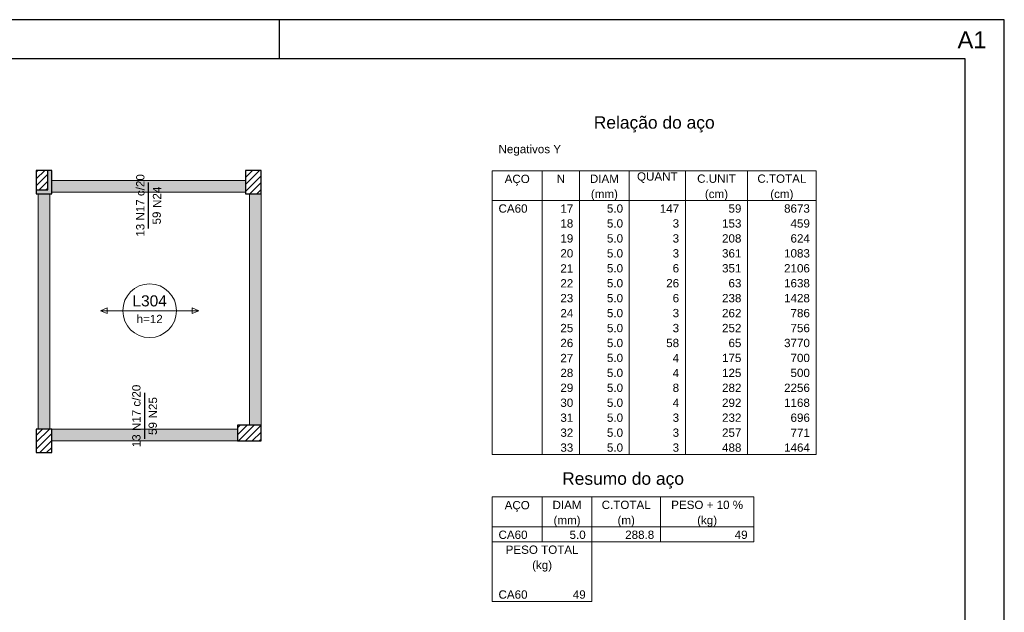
# Model space of a CAD drawing. Header units: millimetres. Extents: x 0 to 84.1, y 0 to 59.4.
# Tile 8 of 8: x 59 to 84.1, y 44.3 to 59.4. Entities that reach past the tile are written whole.
import ezdxf

# ---------------------------------------------------------------- set-up
doc = ezdxf.new("R2010")
doc.units = ezdxf.units.MM
doc.header["$MEASUREMENT"] = 0
doc.linetypes.add('NULL', pattern=[0])
for name, color, linetype, lineweight in [('Descrição da armadura', 7, 'Continuous', 0), ('DT-Armadura negativa', 4, 'Continuous', 30), ('DT-Hachura pilar em laje', 252, 'Continuous', 5), ('DT-Hachura viga em laje', 254, 'Continuous', 5), ('DT-Relação do aço', 9, 'Continuous', 5), ('DT-Textos', 7, 'Continuous', 5), ('FO-Hachura pilar que morre', 106, 'Continuous', 5), ('FO-Hachura pilar que passa', 19, 'Continuous', 5), ('FO-Pilares', 4, 'Continuous', 30), ('FO-Vigas', 1, 'Continuous', 20), ('Textos armaduras', 7, 'Continuous', 0)]:
    doc.layers.add(name, color=color, linetype=linetype, lineweight=lineweight)
doc.layers.add('SEDUC_MARF', color=1, linetype='Continuous')
doc.layers.add('SEDUC_MARGG', color=7, linetype='Continuous')
doc.styles.add('Arial', font='txt')

msp = doc.modelspace()

# ---------------------------------------------------------------- hatches: boundary and pattern name
at = {"layer": 'DT-Hachura pilar em laje', "linetype": 'Continuous'}
h = msp.add_hatch(dxfattribs=at)
h.set_pattern_fill('ANSI31', color=252, style=0)
h.paths.add_polyline_path([(65.142, 55.556), (64.942, 55.556), (64.742, 55.556), (64.742, 55.256), (64.742, 54.956), (64.942, 54.956), (65.142, 54.956), (65.142, 55.256)])
h = msp.add_hatch(dxfattribs=at)
h.set_pattern_fill('ANSI31', color=252, style=0)
h.paths.add_polyline_path([(64.542, 49.053), (64.542, 48.853), (64.542, 48.653), (64.842, 48.653), (65.142, 48.653), (65.142, 48.853), (65.142, 49.053), (64.842, 49.053)])
h = msp.add_hatch(dxfattribs=at)
h.set_pattern_fill('ANSI31', color=252, style=0)
h.paths.add_polyline_path([(59.402, 48.355), (59.602, 48.355), (59.802, 48.355), (59.802, 48.655), (59.802, 48.955), (59.602, 48.955), (59.402, 48.955), (59.402, 48.655)])
at = {"layer": 'DT-Hachura viga em laje', "linetype": 'Continuous'}
for points in [[(64.742, 55.296), (64.742, 55.296), (59.802, 55.296), (59.802, 54.996), (64.742, 54.996), (64.742, 55.296)], [(59.752, 54.956), (59.752, 54.956), (59.452, 54.956), (59.452, 48.955), (59.752, 48.955), (59.752, 54.956)], [(65.142, 54.956), (65.142, 54.956), (64.842, 54.956), (64.842, 49.053), (65.142, 49.053), (65.142, 54.956)], [(64.542, 48.955), (64.542, 48.955), (59.802, 48.955), (59.802, 48.655), (64.542, 48.655), (64.542, 48.955)]]:
    msp.add_hatch(color=254, dxfattribs=at).paths.add_polyline_path(points)
at = {"layer": 'FO-Hachura pilar que morre', "linetype": 'Continuous'}
h = msp.add_hatch(color=106, dxfattribs=at)
h.paths.add_polyline_path([(59.402, 54.956), (59.602, 54.956), (59.802, 54.956), (59.802, 55.256), (59.802, 55.556), (59.602, 55.556), (59.402, 55.556), (59.402, 55.256)])
h.paths.add_polyline_path([(59.402, 55.056), (59.552, 55.056), (59.702, 55.056), (59.702, 55.306), (59.702, 55.556), (59.552, 55.556), (59.402, 55.556), (59.402, 55.306)], flags=0)
at = {"layer": 'FO-Hachura pilar que passa', "linetype": 'Continuous'}
h = msp.add_hatch(dxfattribs=at)
h.set_pattern_fill('ANSI31', color=19, style=0)
h.paths.add_polyline_path([(59.402, 55.056), (59.552, 55.056), (59.702, 55.056), (59.702, 55.306), (59.702, 55.556), (59.552, 55.556), (59.402, 55.556), (59.402, 55.306)])

# ---------------------------------------------------------------- linework, layer by layer
at = {"layer": 'DT-Armadura negativa'}
for points in [[(62.272, 54.075), (62.272, 55.246)], [(62.172, 48.705), (62.172, 49.876)]]:
    msp.add_lwpolyline(points, dxfattribs=at)
at = {"layer": 'DT-Relação do aço', "linetype": 'Continuous'}
for p, q in [((71.039, 55.548), (79.299, 55.548)), ((71.039, 55.548), (71.039, 54.785)), ((72.309, 55.548), (72.309, 54.785)), ((73.262, 55.548), (73.262, 54.785)), ((74.533, 55.548), (74.533, 54.785)), ((75.963, 55.548), (75.963, 54.785)), ((77.551, 55.548), (77.551, 54.785)), ((79.299, 55.548), (79.299, 54.785)), ((71.039, 54.785), (79.299, 54.785)), ((71.039, 54.785), (71.039, 48.304)), ((72.309, 54.785), (72.309, 48.304)), ((73.262, 54.785), (73.262, 48.304)), ((74.533, 54.785), (74.533, 48.304)), ((75.963, 54.785), (75.963, 48.304)), ((77.551, 54.785), (77.551, 48.304)), ((79.299, 54.785), (79.299, 48.304)), ((71.039, 48.304), (79.299, 48.304)), ((71.039, 47.224), (77.71, 47.224)), ((71.039, 47.224), (71.039, 46.462)), ((72.309, 47.224), (72.309, 46.462)), ((73.58, 47.224), (73.58, 46.462)), ((75.328, 47.224), (75.328, 46.462)), ((77.71, 47.224), (77.71, 46.462)), ((71.039, 46.462), (77.71, 46.462)), ((71.039, 46.462), (71.039, 46.08)), ((72.309, 46.462), (72.309, 46.08)), ((73.58, 46.462), (73.58, 46.08)), ((75.328, 46.462), (75.328, 46.08)), ((77.71, 46.462), (77.71, 46.08)), ((71.039, 46.08), (77.71, 46.08)), ((71.039, 46.08), (71.039, 44.937)), ((73.58, 46.08), (73.58, 44.937)), ((71.039, 44.937), (71.039, 44.555)), ((73.58, 44.937), (73.58, 44.555)), ((71.039, 44.555), (73.58, 44.555))]:
    msp.add_line(p, q, dxfattribs=at)
at = {"layer": 'DT-Textos'}
for p, q in [((61.217, 52.046), (61.047, 51.975)), ((61.217, 51.905), (61.217, 52.046)), ((63.548, 51.975), (63.378, 52.046)), ((63.378, 52.046), (63.378, 51.905)), ((61.047, 51.975), (61.217, 51.905)), ((61.612, 51.975), (62.983, 51.975)), ((63.378, 51.905), (63.548, 51.975))]:
    msp.add_line(p, q, dxfattribs=at)
for points in [[(61.612, 51.975), (61.047, 51.975)], [(62.983, 51.975), (63.548, 51.975)]]:
    msp.add_lwpolyline(points, dxfattribs=at)
msp.add_circle((62.297, 51.975), 0.685, dxfattribs=at)
at = {"layer": 'FO-Pilares'}
for p, q in [((59.702, 55.056), (59.702, 55.556)), ((59.402, 55.056), (59.702, 55.056))]:
    msp.add_line(p, q, dxfattribs=at)
for points in [[(59.402, 54.956), (59.602, 54.956), (59.802, 54.956), (59.802, 55.256), (59.802, 55.556), (59.602, 55.556), (59.402, 55.556), (59.402, 55.256), (59.402, 54.956)], [(65.142, 55.556), (64.942, 55.556), (64.742, 55.556), (64.742, 55.256), (64.742, 54.956), (64.942, 54.956), (65.142, 54.956), (65.142, 55.256), (65.142, 55.556)], [(64.542, 49.053), (64.542, 48.853), (64.542, 48.653), (64.842, 48.653), (65.142, 48.653), (65.142, 48.853), (65.142, 49.053), (64.842, 49.053), (64.542, 49.053)], [(59.402, 48.355), (59.602, 48.355), (59.802, 48.355), (59.802, 48.655), (59.802, 48.955), (59.602, 48.955), (59.402, 48.955), (59.402, 48.655), (59.402, 48.355)]]:
    msp.add_lwpolyline(points, close=True, dxfattribs=at)
at = {"layer": 'FO-Vigas'}
for p, q in [((59.802, 55.296), (64.742, 55.296)), ((59.452, 48.955), (59.452, 54.956)), ((59.752, 48.955), (59.752, 54.956)), ((59.802, 54.996), (64.742, 54.996)), ((64.842, 49.053), (64.842, 54.956)), ((65.142, 49.053), (65.142, 54.956)), ((59.802, 48.955), (64.542, 48.955)), ((59.802, 48.655), (64.542, 48.655))]:
    msp.add_line(p, q, dxfattribs=at)
at = {"layer": 'SEDUC_MARF'}
msp.add_line((65.6, 59.4), (65.6, 58.4), dxfattribs=at)
msp.add_lwpolyline([(84.1, 59.4), (0, 59.4), (0, 0), (84.1, 0)], close=True, dxfattribs=at)
at = {"layer": 'SEDUC_MARGG'}
msp.add_lwpolyline([(2.5, 1), (83.1, 1), (83.1, 58.4), (2.5, 58.4)], close=True, dxfattribs=at)

# ---------------------------------------------------------------- texts
at = {"layer": 'Defpoints', "linetype": 'NULL', "insert": (82.907, 59.103), "char_height": 0.432, "width": 4.36083, "attachment_point": 1, "line_spacing_factor": 0.9, "style": 'Arial'}
msp.add_mtext('A1', dxfattribs=at)
at = {"layer": 'Descrição da armadura', "linetype": 'NULL', "char_height": 0.2118, "rotation": 90.0002, "line_spacing_factor": 0.9, "style": 'Arial'}
for s, insert, width, attachment_point in [('13 N17 c/20', (62.167, 54.661), 3.1277, 8), ('N24', (62.591, 55.14), 1.06399, 9), ('13 N17 c/20', (62.067, 49.29), 3.1277, 8), ('N25', (62.49, 49.77), 1.06399, 9)]:
    msp.add_mtext(s, dxfattribs=dict(at, insert=insert, width=width, attachment_point=attachment_point))
at = {"layer": 'DT-Relação do aço', "color": 7, "linetype": 'NULL', "line_spacing_factor": 0.9, "style": 'Arial'}
for s, insert, char_height, width, attachment_point in [('Relação do aço', (75.169, 56.522), 0.3177, 6.11531, 8), ('Negativos Y', (71.197, 55.929), 0.2118, 3.12713, 7), ('N', (72.786, 55.236), 0.212, 0.41886, 8), ('DIAM', (73.898, 55.236), 0.2118, 1.45, 8), ('QUANT', (75.248, 55.236), 0.2118, 2.03, 8), ('C.UNIT', (76.757, 55.236), 0.2118, 1.93314, 8), ('C.TOTAL', (78.425, 55.236), 0.2118, 2.44914, 8), ('AÇO', (71.674, 55.167), 0.2118, 1.25686, 8), ('(mm)', (73.898, 54.785), 0.2118, 1.35258, 8), ('(cm)', (76.757, 54.785), 0.2118, 1.15943, 8), ('(cm)', (78.425, 54.785), 0.2118, 1.15943, 8), ('CA60', (71.197, 54.474), 0.2118, 1.45085, 7), ('17', (73.104, 54.474), 0.2118, 0.64514, 9), ('5.0', (74.374, 54.474), 0.2118, 0.80628, 9), ('147', (75.804, 54.474), 0.2118, 0.96771, 9), ('59', (77.393, 54.474), 0.2118, 0.64514, 9), ('8673', (79.14, 54.474), 0.2118, 1.29027, 9), ('18', (73.104, 54.093), 0.2118, 0.64514, 9), ('5.0', (74.374, 54.093), 0.2118, 0.80628, 9), ('3', (75.804, 54.093), 0.212, 0.32257, 9), ('153', (77.393, 54.093), 0.2118, 0.96771, 9), ('459', (79.14, 54.093), 0.2118, 0.96771, 9), ('19', (73.104, 53.711), 0.2118, 0.64514, 9), ('5.0', (74.374, 53.711), 0.2118, 0.80628, 9), ('3', (75.804, 53.711), 0.212, 0.32257, 9), ('208', (77.393, 53.711), 0.2118, 0.96771, 9), ('624', (79.14, 53.711), 0.2118, 0.96771, 9), ('20', (73.104, 53.33), 0.2118, 0.64514, 9), ('5.0', (74.374, 53.33), 0.2118, 0.80628, 9), ('3', (75.804, 53.33), 0.212, 0.32257, 9), ('361', (77.393, 53.33), 0.2118, 0.96771, 9), ('1083', (79.14, 53.33), 0.2118, 1.29027, 9), ('21', (73.104, 52.949), 0.2118, 0.64514, 9), ('5.0', (74.374, 52.949), 0.2118, 0.80628, 9), ('6', (75.804, 52.949), 0.212, 0.32257, 9), ('351', (77.393, 52.949), 0.2118, 0.96771, 9), ('2106', (79.14, 52.949), 0.2118, 1.29027, 9), ('22', (73.104, 52.568), 0.2118, 0.64514, 9), ('5.0', (74.374, 52.568), 0.2118, 0.80628, 9), ('26', (75.804, 52.568), 0.2118, 0.64514, 9), ('63', (77.393, 52.568), 0.2118, 0.64514, 9), ('1638', (79.14, 52.568), 0.2118, 1.29027, 9), ('23', (73.104, 52.187), 0.2118, 0.64514, 9), ('5.0', (74.374, 52.187), 0.2118, 0.80628, 9), ('6', (75.804, 52.187), 0.212, 0.32257, 9), ('238', (77.393, 52.187), 0.2118, 0.96771, 9), ('1428', (79.14, 52.187), 0.2118, 1.29027, 9), ('24', (73.104, 51.805), 0.2118, 0.64514, 9), ('5.0', (74.374, 51.805), 0.2118, 0.80628, 9), ('3', (75.804, 51.805), 0.212, 0.32257, 9), ('262', (77.393, 51.805), 0.2118, 0.96771, 9), ('786', (79.14, 51.805), 0.2118, 0.96771, 9), ('25', (73.104, 51.424), 0.2118, 0.64514, 9), ('5.0', (74.374, 51.424), 0.2118, 0.80628, 9), ('3', (75.804, 51.424), 0.212, 0.32257, 9), ('252', (77.393, 51.424), 0.2118, 0.96771, 9), ('756', (79.14, 51.424), 0.2118, 0.96771, 9), ('26', (73.104, 51.043), 0.2118, 0.64514, 9), ('5.0', (74.374, 51.043), 0.2118, 0.80628, 9), ('58', (75.804, 51.043), 0.2118, 0.64514, 9), ('65', (77.393, 51.043), 0.2118, 0.64514, 9), ('3770', (79.14, 51.043), 0.2118, 1.29027, 9), ('27', (73.104, 50.662), 0.2118, 0.64514, 9), ('5.0', (74.374, 50.662), 0.2118, 0.80628, 9), ('4', (75.804, 50.662), 0.212, 0.32257, 9), ('175', (77.393, 50.662), 0.2118, 0.96771, 9), ('700', (79.14, 50.662), 0.2118, 0.96771, 9), ('28', (73.104, 50.28), 0.2118, 0.64514, 9), ('5.0', (74.374, 50.28), 0.2118, 0.80628, 9), ('4', (75.804, 50.28), 0.212, 0.32257, 9), ('125', (77.393, 50.28), 0.2118, 0.96771, 9), ('500', (79.14, 50.28), 0.2118, 0.96771, 9), ('29', (73.104, 49.899), 0.2118, 0.64514, 9), ('5.0', (74.374, 49.899), 0.2118, 0.80628, 9), ('8', (75.804, 49.899), 0.212, 0.32257, 9), ('282', (77.393, 49.899), 0.2118, 0.96771, 9), ('2256', (79.14, 49.899), 0.2118, 1.29027, 9), ('30', (73.104, 49.518), 0.2118, 0.64514, 9), ('5.0', (74.374, 49.518), 0.2118, 0.80628, 9), ('4', (75.804, 49.518), 0.212, 0.32257, 9), ('292', (77.393, 49.518), 0.2118, 0.96771, 9), ('1168', (79.14, 49.518), 0.2118, 1.29027, 9), ('31', (73.104, 49.137), 0.2118, 0.64514, 9), ('5.0', (74.374, 49.137), 0.2118, 0.80628, 9), ('3', (75.804, 49.137), 0.212, 0.32257, 9), ('232', (77.393, 49.137), 0.2118, 0.96771, 9), ('696', (79.14, 49.137), 0.2118, 0.96771, 9), ('32', (73.104, 48.755), 0.2118, 0.64514, 9), ('5.0', (74.374, 48.755), 0.2118, 0.80628, 9), ('3', (75.804, 48.755), 0.212, 0.32257, 9), ('257', (77.393, 48.755), 0.2118, 0.96771, 9), ('771', (79.14, 48.755), 0.2118, 0.96771, 9), ('33', (73.104, 48.374), 0.2118, 0.64514, 9), ('5.0', (74.374, 48.374), 0.2118, 0.80628, 9), ('3', (75.804, 48.374), 0.212, 0.32257, 9), ('488', (77.393, 48.374), 0.2118, 0.96771, 9), ('1464', (79.14, 48.374), 0.2118, 1.29027, 9), ('Resumo do aço', (74.374, 47.436), 0.3177, 6.16344, 8), ('AÇO', (71.674, 46.843), 0.2118, 1.25686, 8), ('DIAM', (72.945, 46.913), 0.2118, 1.45, 8), ('C.TOTAL', (74.454, 46.913), 0.2118, 2.44914, 8), ('PESO + 10 %', (76.519, 46.913), 0.2118, 3.5947, 8), ('(mm)', (72.945, 46.462), 0.2118, 1.35258, 8), ('(m)', (74.454, 46.462), 0.2118, 0.86943, 8), ('(kg)', (76.519, 46.462), 0.2118, 0.99886, 8), ('CA60', (71.197, 46.15), 0.2118, 1.45085, 7), ('5.0', (73.421, 46.15), 0.2118, 0.80628, 9), ('288.8', (75.169, 46.15), 0.2118, 1.45142, 9), ('49', (77.551, 46.15), 0.2118, 0.64514, 9), ('PESO TOTAL', (72.309, 45.769), 0.2118, 3.64199, 8), ('(kg)', (72.309, 45.318), 0.2118, 0.99886, 8), ('CA60', (71.197, 44.625), 0.2118, 1.45085, 7), ('49', (73.421, 44.625), 0.2118, 0.64514, 9)]:
    msp.add_mtext(s, dxfattribs=dict(at, insert=insert, char_height=char_height, width=width, attachment_point=attachment_point))
at = {"layer": 'DT-Textos', "linetype": 'NULL', "attachment_point": 8, "line_spacing_factor": 0.798, "style": 'Arial'}
for s, insert, char_height, width in [('L304', (62.297, 52.081), 0.2824, 1.7352), ('h=12', (62.297, 51.658), 0.2118, 1.30642)]:
    msp.add_mtext(s, dxfattribs=dict(at, insert=insert, char_height=char_height, width=width))
at = {"layer": 'Textos armaduras', "linetype": 'NULL', "char_height": 0.2118, "width": 1.04514, "attachment_point": 1, "rotation": 90.0002, "line_spacing_factor": 0.9, "style": 'Arial'}
for insert in [(62.37, 54.175), (62.269, 48.805)]:
    msp.add_mtext('59', dxfattribs=dict(at, insert=insert))

doc.saveas('drawing.dxf')
